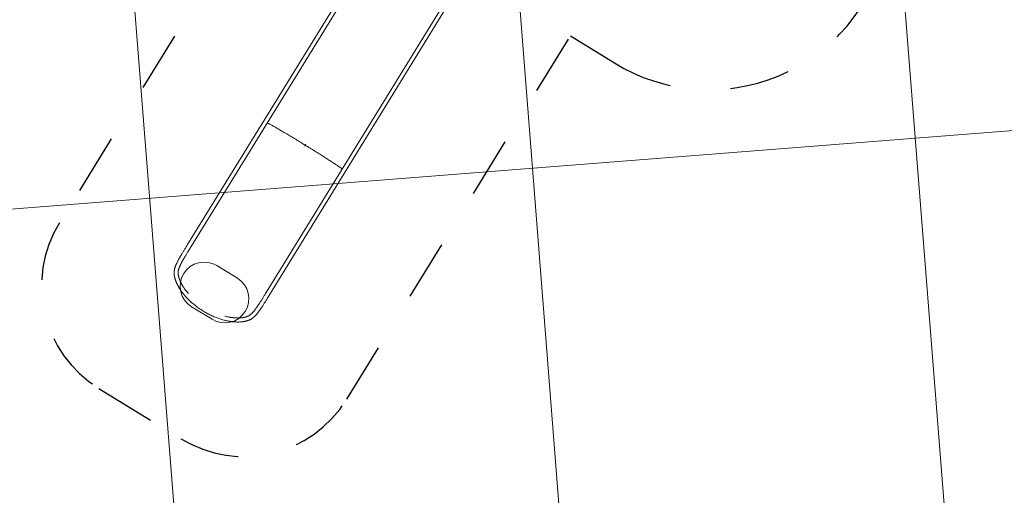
# Model space of a CAD drawing. Extents: x 5459245 to 5462690, y 5971016 to 5972523.
# Tile 35 of 198: x 5462438.86 to 5462447, y 5972208.21 to 5972212.14. Entities that reach past the tile are written whole.
import ezdxf

# ---------------------------------------------------------------- set-up
doc = ezdxf.new("R2010")
doc.units = 0
doc.linetypes.add('8', pattern=[0.5, 0.25, -0.25])
doc.layers.add('A_MAŁA ARCHITEKTURA', color=195, linetype='CONTINUOUS', lineweight=9)
doc.layers.add('ADT CCTV', color=102, linetype='CONTINUOUS')

# ---------------------------------------------------------------- blocks, each defined once
blk = doc.blocks.new('MEGA')
at = {"layer": 'A_MAŁA ARCHITEKTURA', "linetype": '8', "lineweight": 25, "ltscale": 2}
for p, q in [((5462442.0912, 5972219.6171), (5462439.2769, 5972219.6171)), ((5462438.2803, 5972218.6205), (5462438.2803, 5972217.8256)), ((5462439.2769, 5972216.829), (5462442.8071, 5972216.829))]:
    blk.add_line(p, q, dxfattribs=at)
at = {"layer": 'A_MAŁA ARCHITEKTURA'}
for p, q in [((5462442.4728, 5972218.6205), (5462439.6789, 5972218.6205)), ((5462439.6789, 5972218.587), (5462442.4728, 5972218.587)), ((5462439.2572, 5972218.3227), (5462439.2572, 5972218.1234)), ((5462439.6558, 5972218.1234), (5462439.6558, 5972218.3227)), ((5462440.8882, 5972218.2231), (5462440.8782, 5972218.2231)), ((5462440.8882, 5972218.2229), (5462440.8782, 5972218.2229)), ((5462440.8977, 5972218.2231), (5462440.8882, 5972218.2231)), ((5462440.8977, 5972218.2229), (5462440.8882, 5972218.2229)), ((5462440.8977, 5972218.2231), (5462440.8978, 5972218.2231)), ((5462440.8977, 5972218.2229), (5462440.8978, 5972218.2229)), ((5462439.43, 5972217.8871), (5462439.43, 5972217.8872)), ((5462442.4728, 5972217.8591), (5462439.6789, 5972217.8591)), ((5462439.6789, 5972217.8256), (5462442.4728, 5972217.8256))]:
    blk.add_line(p, q, dxfattribs=at)
at = {"layer": 'A_MAŁA ARCHITEKTURA', "lineweight": 25}
blk.add_line((5462442.8071, 5972216.829), (5462442.8071, 5972216.4018), dxfattribs=at)
at = {"layer": 'A_MAŁA ARCHITEKTURA', "flags": 128}
for points in [[(5462440.881, 5972218.587), (5462440.8812, 5972218.5839), (5462440.8815, 5972218.5802), (5462440.8818, 5972218.5762), (5462440.8821, 5972218.5718), (5462440.8824, 5972218.5671), (5462440.8827, 5972218.5621), (5462440.8829, 5972218.5567), (5462440.8832, 5972218.551), (5462440.8835, 5972218.545), (5462440.8837, 5972218.5388), (5462440.884, 5972218.5322), (5462440.8842, 5972218.5253), (5462440.8845, 5972218.5181), (5462440.8847, 5972218.5107), (5462440.8849, 5972218.5029), (5462440.8851, 5972218.495), (5462440.8854, 5972218.4867), (5462440.8856, 5972218.4782), (5462440.8858, 5972218.4695), (5462440.886, 5972218.4605), (5462440.8861, 5972218.4513), (5462440.8863, 5972218.4419), (5462440.8865, 5972218.4323), (5462440.8867, 5972218.4225), (5462440.8868, 5972218.4125), (5462440.887, 5972218.4023), (5462440.8871, 5972218.3919), (5462440.8872, 5972218.3814), (5462440.8874, 5972218.3707), (5462440.8875, 5972218.3599), (5462440.8876, 5972218.349), (5462440.8877, 5972218.3379), (5462440.8878, 5972218.3268), (5462440.8879, 5972218.3155), (5462440.8879, 5972218.3041), (5462440.888, 5972218.2927), (5462440.888, 5972218.2812), (5462440.8881, 5972218.2697), (5462440.8881, 5972218.2581), (5462440.8881, 5972218.2465), (5462440.8881, 5972218.2348), (5462440.8882, 5972218.2231)], [(5462440.8882, 5972218.2231), (5462440.8881, 5972218.2348), (5462440.8881, 5972218.2465), (5462440.8881, 5972218.2581), (5462440.8881, 5972218.2697), (5462440.888, 5972218.2812), (5462440.888, 5972218.2927), (5462440.8879, 5972218.3041), (5462440.8879, 5972218.3155), (5462440.8878, 5972218.3268), (5462440.8877, 5972218.3379), (5462440.8876, 5972218.349), (5462440.8875, 5972218.3599), (5462440.8874, 5972218.3707), (5462440.8872, 5972218.3814), (5462440.8871, 5972218.3919), (5462440.887, 5972218.4023), (5462440.8868, 5972218.4125), (5462440.8867, 5972218.4225), (5462440.8865, 5972218.4323), (5462440.8863, 5972218.4419), (5462440.8861, 5972218.4513), (5462440.886, 5972218.4605), (5462440.8858, 5972218.4695), (5462440.8856, 5972218.4782), (5462440.8854, 5972218.4867), (5462440.8851, 5972218.495), (5462440.8849, 5972218.5029), (5462440.8847, 5972218.5107), (5462440.8845, 5972218.5181), (5462440.8842, 5972218.5253), (5462440.884, 5972218.5322), (5462440.8837, 5972218.5388), (5462440.8835, 5972218.545), (5462440.8832, 5972218.551), (5462440.8829, 5972218.5567), (5462440.8827, 5972218.5621), (5462440.8824, 5972218.5671), (5462440.8821, 5972218.5718), (5462440.8818, 5972218.5762), (5462440.8815, 5972218.5802), (5462440.8812, 5972218.5839), (5462440.881, 5972218.587)], [(5462440.8782, 5972218.2229), (5462440.8782, 5972218.223), (5462440.8782, 5972218.223), (5462440.8782, 5972218.223), (5462440.8782, 5972218.223), (5462440.8782, 5972218.2231), (5462440.8782, 5972218.2231), (5462440.8782, 5972218.2231), (5462440.8782, 5972218.2231)], [(5462440.8782, 5972218.2229), (5462440.8782, 5972218.223), (5462440.8782, 5972218.223), (5462440.8782, 5972218.223), (5462440.8782, 5972218.223), (5462440.8782, 5972218.2231), (5462440.8782, 5972218.2231), (5462440.8782, 5972218.2231), (5462440.8782, 5972218.2231)], [(5462440.8882, 5972218.2229), (5462440.8881, 5972218.2113), (5462440.8881, 5972218.1996), (5462440.8881, 5972218.188), (5462440.8881, 5972218.1764), (5462440.888, 5972218.1649), (5462440.888, 5972218.1534), (5462440.8879, 5972218.1419), (5462440.8879, 5972218.1306), (5462440.8878, 5972218.1193), (5462440.8877, 5972218.1082), (5462440.8876, 5972218.0971), (5462440.8875, 5972218.0862), (5462440.8874, 5972218.0754), (5462440.8872, 5972218.0647), (5462440.8871, 5972218.0542), (5462440.887, 5972218.0438), (5462440.8868, 5972218.0336), (5462440.8867, 5972218.0236), (5462440.8865, 5972218.0138), (5462440.8863, 5972218.0042), (5462440.8861, 5972217.9948), (5462440.886, 5972217.9856), (5462440.8858, 5972217.9766), (5462440.8856, 5972217.9679), (5462440.8854, 5972217.9594), (5462440.8851, 5972217.9511), (5462440.8849, 5972217.9431), (5462440.8847, 5972217.9354), (5462440.8845, 5972217.928), (5462440.8842, 5972217.9208), (5462440.884, 5972217.9139), (5462440.8837, 5972217.9073), (5462440.8835, 5972217.901), (5462440.8832, 5972217.8951), (5462440.8829, 5972217.8894), (5462440.8827, 5972217.884), (5462440.8824, 5972217.879), (5462440.8821, 5972217.8743), (5462440.8818, 5972217.8699), (5462440.8815, 5972217.8659), (5462440.8812, 5972217.8622), (5462440.881, 5972217.8591)], [(5462440.881, 5972217.8591), (5462440.8812, 5972217.8622), (5462440.8815, 5972217.8659), (5462440.8818, 5972217.8699), (5462440.8821, 5972217.8743), (5462440.8824, 5972217.879), (5462440.8827, 5972217.884), (5462440.8829, 5972217.8894), (5462440.8832, 5972217.8951), (5462440.8835, 5972217.901), (5462440.8837, 5972217.9073), (5462440.884, 5972217.9139), (5462440.8842, 5972217.9208), (5462440.8845, 5972217.928), (5462440.8847, 5972217.9354), (5462440.8849, 5972217.9431), (5462440.8851, 5972217.9511), (5462440.8854, 5972217.9594), (5462440.8856, 5972217.9679), (5462440.8858, 5972217.9766), (5462440.886, 5972217.9856), (5462440.8861, 5972217.9948), (5462440.8863, 5972218.0042), (5462440.8865, 5972218.0138), (5462440.8867, 5972218.0236), (5462440.8868, 5972218.0336), (5462440.887, 5972218.0438), (5462440.8871, 5972218.0542), (5462440.8872, 5972218.0647), (5462440.8874, 5972218.0754), (5462440.8875, 5972218.0862), (5462440.8876, 5972218.0971), (5462440.8877, 5972218.1082), (5462440.8878, 5972218.1193), (5462440.8879, 5972218.1306), (5462440.8879, 5972218.1419), (5462440.888, 5972218.1534), (5462440.888, 5972218.1649), (5462440.8881, 5972218.1764), (5462440.8881, 5972218.188), (5462440.8881, 5972218.1996), (5462440.8881, 5972218.2113), (5462440.8882, 5972218.2229)]]:
    blk.add_lwpolyline(points, dxfattribs=at)
at = {"layer": 'A_MAŁA ARCHITEKTURA', "linetype": '8', "lineweight": 25, "ltscale": 2}
for centre, radius, start, end in [((5462439.2769, 5972218.6205), 0.9966, 90, 180), ((5462439.2769, 5972217.8256), 0.9966, 180, 270), ((5462444.302, 5972216.4018), 1.4949, 180, 288.12112)]:
    blk.add_arc(centre, radius, start, end, dxfattribs=at)
at = {"layer": 'A_MAŁA ARCHITEKTURA'}
for centre, start, end in [((5462439.4565, 5972218.3227), 0, 180), ((5462439.4565, 5972218.1234), 180, 0)]:
    blk.add_arc(centre, 0.1993, start, end, dxfattribs=at)
for points, knots in [([(5462439.4092, 5972218.5852), (5462439.4082, 5972218.5844), (5462439.4065, 5972218.583), (5462439.4035, 5972218.5805), (5462439.4004, 5972218.5778), (5462439.3972, 5972218.5749), (5462439.3942, 5972218.5721), (5462439.3913, 5972218.5693), (5462439.3886, 5972218.5666), (5462439.3862, 5972218.5641), (5462439.3841, 5972218.5619), (5462439.3824, 5972218.56), (5462439.381, 5972218.5584), (5462439.38, 5972218.5573), (5462439.3792, 5972218.5564), (5462439.3783, 5972218.5554), (5462439.377, 5972218.5539), (5462439.3753, 5972218.5519), (5462439.3732, 5972218.5494), (5462439.371, 5972218.5466), (5462439.3683, 5972218.5431), (5462439.3652, 5972218.5391), (5462439.362, 5972218.5347), (5462439.3589, 5972218.5304), (5462439.3559, 5972218.5259), (5462439.3526, 5972218.5208), (5462439.3493, 5972218.5156), (5462439.3461, 5972218.5103), (5462439.343, 5972218.505), (5462439.34, 5972218.4997), (5462439.3373, 5972218.4945), (5462439.3349, 5972218.4899), (5462439.3328, 5972218.4858), (5462439.331, 5972218.4822), (5462439.3296, 5972218.4791), (5462439.3282, 5972218.4761), (5462439.3268, 5972218.4731), (5462439.3253, 5972218.4699), (5462439.3237, 5972218.4664), (5462439.322, 5972218.4623), (5462439.32, 5972218.4577), (5462439.3179, 5972218.4525), (5462439.3155, 5972218.4464), (5462439.3129, 5972218.4393), (5462439.31, 5972218.4312), (5462439.3071, 5972218.4226), (5462439.3043, 5972218.4138), (5462439.3016, 5972218.4049), (5462439.2991, 5972218.3959), (5462439.2961, 5972218.3845), (5462439.2928, 5972218.3705), (5462439.2893, 5972218.3539), (5462439.2861, 5972218.3366), (5462439.2834, 5972218.3186), (5462439.281, 5972218.2999), (5462439.2792, 5972218.2811), (5462439.2779, 5972218.2623), (5462439.2771, 5972218.2434), (5462439.2768, 5972218.2245), (5462439.277, 5972218.2058), (5462439.2777, 5972218.187), (5462439.279, 5972218.1682), (5462439.2807, 5972218.1492), (5462439.283, 5972218.13), (5462439.2858, 5972218.1117), (5462439.2889, 5972218.0943), (5462439.2923, 5972218.0778), (5462439.2961, 5972218.0617), (5462439.3002, 5972218.0461), (5462439.3046, 5972218.0312), (5462439.3092, 5972218.0172), (5462439.3131, 5972218.006), (5462439.3164, 5972217.9975), (5462439.3188, 5972217.9914), (5462439.3212, 5972217.9856), (5462439.3234, 5972217.9804), (5462439.3254, 5972217.976), (5462439.327, 5972217.9726), (5462439.3281, 5972217.9701), (5462439.329, 5972217.9681), (5462439.3299, 5972217.9662), (5462439.3312, 5972217.9636), (5462439.3328, 5972217.9603), (5462439.3347, 5972217.9566), (5462439.3375, 5972217.9511), (5462439.3412, 5972217.9444), (5462439.3451, 5972217.9375), (5462439.3484, 5972217.9319), (5462439.3513, 5972217.9273), (5462439.3545, 5972217.9223), (5462439.3574, 5972217.918), (5462439.36, 5972217.9142), (5462439.3621, 5972217.9113), (5462439.3643, 5972217.9082), (5462439.3666, 5972217.9051), (5462439.3688, 5972217.9022), (5462439.3709, 5972217.8996), (5462439.3728, 5972217.8973), (5462439.3744, 5972217.8954), (5462439.3755, 5972217.894), (5462439.3763, 5972217.8931), (5462439.3769, 5972217.8923), (5462439.3778, 5972217.8913), (5462439.3789, 5972217.89), (5462439.3806, 5972217.8881), (5462439.3828, 5972217.8856), (5462439.3857, 5972217.8825), (5462439.3892, 5972217.8789), (5462439.393, 5972217.8751), (5462439.3972, 5972217.8712), (5462439.4014, 5972217.8674), (5462439.4046, 5972217.8646), (5462439.4069, 5972217.8628), (5462439.408, 5972217.8619), (5462439.4088, 5972217.8612), (5462439.4092, 5972217.8609)], [0, 0, 0, 0, 0.006707, 0.011752, 0.020261, 0.02731, 0.033832, 0.0409, 0.047204, 0.052734, 0.057792, 0.061946, 0.065191, 0.067522, 0.068946, 0.071092, 0.074218, 0.078327, 0.083424, 0.08919, 0.094725, 0.103895, 0.112139, 0.119508, 0.127296, 0.136035, 0.145731, 0.153785, 0.162405, 0.171218, 0.179209, 0.186314, 0.192426, 0.197674, 0.202062, 0.20596, 0.210612, 0.214958, 0.219884, 0.225532, 0.231904, 0.239002, 0.246827, 0.256456, 0.267001, 0.278134, 0.289177, 0.300105, 0.310919, 0.321616, 0.340919, 0.35982, 0.378315, 0.398832, 0.418961, 0.438984, 0.458909, 0.478737, 0.498466, 0.518099, 0.537651, 0.557479, 0.577723, 0.598384, 0.619459, 0.637851, 0.656541, 0.675483, 0.694121, 0.712279, 0.729954, 0.747141, 0.755551, 0.763838, 0.771991, 0.779347, 0.785502, 0.790461, 0.794226, 0.796187, 0.79894, 0.802733, 0.807564, 0.813373, 0.819301, 0.832596, 0.844943, 0.85231, 0.859941, 0.868422, 0.877746, 0.882962, 0.888405, 0.894074, 0.899965, 0.9057, 0.910711, 0.915526, 0.91941, 0.922368, 0.9237, 0.925159, 0.927246, 0.929961, 0.9333, 0.939019, 0.945945, 0.954065, 0.963362, 0.972502, 0.982521, 0.992051, 0.994656, 0.997305, 1, 1, 1, 1]), ([(5462439.6789, 5972218.6205), (5462439.6739, 5972218.6205), (5462439.6641, 5972218.6205), (5462439.6498, 5972218.6205), (5462439.6364, 5972218.6205), (5462439.6238, 5972218.6205), (5462439.6122, 5972218.6204), (5462439.6009, 5972218.6204), (5462439.5901, 5972218.6203), (5462439.5799, 5972218.6201), (5462439.5708, 5972218.62), (5462439.5633, 5972218.6198), (5462439.5571, 5972218.6196), (5462439.552, 5972218.6195), (5462439.5474, 5972218.6193), (5462439.5427, 5972218.6191), (5462439.5378, 5972218.6189), (5462439.5315, 5972218.6186), (5462439.5237, 5972218.6181), (5462439.5144, 5972218.6174), (5462439.5054, 5972218.6166), (5462439.4972, 5972218.6156), (5462439.49, 5972218.6147), (5462439.4836, 5972218.6137), (5462439.4778, 5972218.6127), (5462439.4722, 5972218.6117), (5462439.4666, 5972218.6105), (5462439.461, 5972218.6091), (5462439.4554, 5972218.6076), (5462439.4498, 5972218.6059), (5462439.444, 5972218.604), (5462439.4379, 5972218.6017), (5462439.4325, 5972218.5993), (5462439.4279, 5972218.5971), (5462439.424, 5972218.595), (5462439.4204, 5972218.5929), (5462439.417, 5972218.5908), (5462439.4142, 5972218.5889), (5462439.4116, 5972218.587), (5462439.41, 5972218.5858), (5462439.4092, 5972218.5852)], [0, 0, 0, 0, 0.045702, 0.08916, 0.130379, 0.169167, 0.205373, 0.239034, 0.275464, 0.308408, 0.337858, 0.363796, 0.383036, 0.399717, 0.414599, 0.430434, 0.447403, 0.465492, 0.496173, 0.529613, 0.565827, 0.595122, 0.622954, 0.648512, 0.671803, 0.692829, 0.71739, 0.741413, 0.765574, 0.790248, 0.816873, 0.845567, 0.876585, 0.895861, 0.915991, 0.938137, 0.954099, 0.971122, 0.986975, 1, 1, 1, 1]), ([(5462439.43, 5972218.559), (5462439.4305, 5972218.5593), (5462439.4312, 5972218.5599), (5462439.4326, 5972218.5609), (5462439.4345, 5972218.5622), (5462439.437, 5972218.5638), (5462439.4398, 5972218.5655), (5462439.443, 5972218.5672), (5462439.4467, 5972218.569), (5462439.4514, 5972218.571), (5462439.4563, 5972218.5728), (5462439.4613, 5972218.5745), (5462439.4662, 5972218.5759), (5462439.4709, 5972218.5771), (5462439.4757, 5972218.5782), (5462439.4811, 5972218.5793), (5462439.4867, 5972218.5803), (5462439.4927, 5972218.5813), (5462439.4989, 5972218.5821), (5462439.5056, 5972218.5829), (5462439.513, 5972218.5836), (5462439.5208, 5972218.5843), (5462439.5289, 5972218.5849), (5462439.5365, 5972218.5853), (5462439.5431, 5972218.5856), (5462439.5488, 5972218.5858), (5462439.5541, 5972218.586), (5462439.5599, 5972218.5862), (5462439.5667, 5972218.5864), (5462439.5747, 5972218.5866), (5462439.5838, 5972218.5867), (5462439.594, 5972218.5868), (5462439.6054, 5972218.5869), (5462439.618, 5972218.587), (5462439.6317, 5972218.587), (5462439.6465, 5972218.587), (5462439.6623, 5972218.587), (5462439.6733, 5972218.587), (5462439.6789, 5972218.587)], [0, 0, 0, 0, 0.01063, 0.018732, 0.032653, 0.055752, 0.074452, 0.091483, 0.12022, 0.147122, 0.176732, 0.20407, 0.229182, 0.252044, 0.274823, 0.298836, 0.326299, 0.350353, 0.376624, 0.40497, 0.432744, 0.465957, 0.496752, 0.525083, 0.550911, 0.569405, 0.586926, 0.607244, 0.630913, 0.658448, 0.689453, 0.723943, 0.761942, 0.80348, 0.847771, 0.895483, 0.946236, 1, 1, 1, 1]), ([(5462439.3358, 5972218.4021), (5462439.3365, 5972218.4046), (5462439.3382, 5972218.4101), (5462439.341, 5972218.4184), (5462439.344, 5972218.4268), (5462439.3468, 5972218.4343), (5462439.3493, 5972218.4407), (5462439.3516, 5972218.4463), (5462439.3536, 5972218.451), (5462439.3554, 5972218.4551), (5462439.357, 5972218.4587), (5462439.3584, 5972218.4618), (5462439.3598, 5972218.4647), (5462439.3612, 5972218.4676), (5462439.3628, 5972218.4709), (5462439.3647, 5972218.4748), (5462439.367, 5972218.479), (5462439.3695, 5972218.4837), (5462439.3721, 5972218.4884), (5462439.3749, 5972218.4931), (5462439.3776, 5972218.4977), (5462439.3803, 5972218.5019), (5462439.3829, 5972218.5059), (5462439.3852, 5972218.5095), (5462439.3875, 5972218.5128), (5462439.3895, 5972218.5156), (5462439.3914, 5972218.5182), (5462439.3931, 5972218.5205), (5462439.395, 5972218.5229), (5462439.3969, 5972218.5254), (5462439.3989, 5972218.5279), (5462439.4007, 5972218.53), (5462439.4021, 5972218.5317), (5462439.4032, 5972218.533), (5462439.404, 5972218.5339), (5462439.4048, 5972218.5348), (5462439.4058, 5972218.5359), (5462439.4072, 5972218.5375), (5462439.409, 5972218.5395), (5462439.4111, 5972218.5417), (5462439.4134, 5972218.544), (5462439.4159, 5972218.5466), (5462439.4187, 5972218.5492), (5462439.4217, 5972218.5519), (5462439.4246, 5972218.5545), (5462439.4274, 5972218.5569), (5462439.4292, 5972218.5583), (5462439.43, 5972218.559)], [0, 0, 0, 0, 0.033294, 0.075574, 0.116213, 0.153005, 0.184305, 0.212174, 0.236621, 0.257656, 0.27549, 0.293977, 0.30759, 0.322947, 0.341346, 0.362795, 0.387278, 0.414258, 0.443927, 0.472928, 0.500067, 0.528757, 0.555057, 0.578981, 0.600598, 0.622882, 0.638756, 0.655636, 0.673515, 0.692385, 0.712188, 0.730159, 0.742846, 0.753041, 0.760754, 0.766266, 0.774895, 0.788675, 0.80757, 0.825577, 0.846561, 0.87049, 0.897322, 0.9233, 0.951456, 0.978002, 1, 1, 1, 1]), ([(5462440.8977, 5972218.2229), (5462440.8977, 5972218.2229), (5462440.8978, 5972218.2228), (5462440.8979, 5972218.2227), (5462440.898, 5972218.2227), (5462440.8982, 5972218.2226), (5462440.8983, 5972218.2227), (5462440.8984, 5972218.2228), (5462440.8985, 5972218.2229), (5462440.8985, 5972218.223), (5462440.8985, 5972218.2232), (5462440.8984, 5972218.2233), (5462440.8983, 5972218.2234), (5462440.8982, 5972218.2235), (5462440.898, 5972218.2234), (5462440.8979, 5972218.2234), (5462440.8978, 5972218.2233), (5462440.8977, 5972218.2232), (5462440.8977, 5972218.2231)], [0, 0, 0, 0, 0.06241, 0.124936, 0.187483, 0.250055, 0.312614, 0.375125, 0.437582, 0.5, 0.562419, 0.624875, 0.687386, 0.749944, 0.812517, 0.875064, 0.937445, 1, 1, 1, 1]), ([(5462440.8981, 5972218.2234), (5462440.8981, 5972218.2234), (5462440.898, 5972218.2234), (5462440.8979, 5972218.2234), (5462440.8978, 5972218.2233), (5462440.8978, 5972218.2232), (5462440.8978, 5972218.2231)], [0, 0, 0, 0, 0.1497192, 0.4328931, 0.7158068, 1, 1, 1, 1]), ([(5462440.8978, 5972218.2229), (5462440.8978, 5972218.2229), (5462440.8978, 5972218.2228), (5462440.8979, 5972218.2227), (5462440.898, 5972218.2227), (5462440.8981, 5972218.2227), (5462440.8981, 5972218.2227)], [0, 0, 0, 0, 0.283039, 0.566114, 0.848792, 1, 1, 1, 1]), ([(5462439.43, 5972217.8871), (5462439.4297, 5972217.8874), (5462439.4291, 5972217.8879), (5462439.4281, 5972217.8887), (5462439.4265, 5972217.89), (5462439.4239, 5972217.8922), (5462439.4208, 5972217.895), (5462439.4174, 5972217.8981), (5462439.4144, 5972217.9011), (5462439.4115, 5972217.904), (5462439.4089, 5972217.9068), (5462439.4067, 5972217.9091), (5462439.405, 5972217.911), (5462439.4037, 5972217.9125), (5462439.4027, 5972217.9137), (5462439.4018, 5972217.9148), (5462439.4008, 5972217.916), (5462439.3996, 5972217.9174), (5462439.3978, 5972217.9196), (5462439.3953, 5972217.9227), (5462439.3922, 5972217.9268), (5462439.3889, 5972217.9313), (5462439.3858, 5972217.9358), (5462439.3828, 5972217.9402), (5462439.3801, 5972217.9444), (5462439.3777, 5972217.9483), (5462439.3746, 5972217.9534), (5462439.3707, 5972217.9602), (5462439.367, 5972217.9669), (5462439.3644, 5972217.9721), (5462439.3628, 5972217.9751), (5462439.3614, 5972217.9779), (5462439.3603, 5972217.9804), (5462439.3594, 5972217.9823), (5462439.3586, 5972217.9839), (5462439.3577, 5972217.9859), (5462439.3563, 5972217.9889), (5462439.3545, 5972217.9929), (5462439.3525, 5972217.9975), (5462439.3504, 5972218.0026), (5462439.3482, 5972218.0081), (5462439.345, 5972218.0165), (5462439.3408, 5972218.0283), (5462439.3371, 5972218.0394), (5462439.3352, 5972218.0458), (5462439.3349, 5972218.0469)], [0, 0, 0, 0, 0.008139, 0.016152, 0.028497, 0.049785, 0.085347, 0.114389, 0.140824, 0.168837, 0.193035, 0.213368, 0.228572, 0.240471, 0.24907, 0.257175, 0.266743, 0.277781, 0.290296, 0.3171, 0.348666, 0.380125, 0.411693, 0.441021, 0.468079, 0.492842, 0.516158, 0.56317, 0.614312, 0.632283, 0.649889, 0.664849, 0.678874, 0.689033, 0.696086, 0.704371, 0.721258, 0.742883, 0.766209, 0.792641, 0.819693, 0.847144, 0.91534, 0.985855, 1, 1, 1, 1]), ([(5462439.4093, 5972217.8609), (5462439.411, 5972217.8595), (5462439.4144, 5972217.857), (5462439.4194, 5972217.8537), (5462439.424, 5972217.851), (5462439.4284, 5972217.8488), (5462439.4325, 5972217.8468), (5462439.4365, 5972217.845), (5462439.4405, 5972217.8434), (5462439.4443, 5972217.842), (5462439.4477, 5972217.8408), (5462439.4504, 5972217.84), (5462439.4524, 5972217.8394), (5462439.4541, 5972217.8389), (5462439.4559, 5972217.8383), (5462439.4581, 5972217.8377), (5462439.4612, 5972217.8369), (5462439.4654, 5972217.8359), (5462439.4709, 5972217.8347), (5462439.4773, 5972217.8334), (5462439.4841, 5972217.8323), (5462439.4909, 5972217.8313), (5462439.4975, 5972217.8304), (5462439.5037, 5972217.8297), (5462439.5096, 5972217.8291), (5462439.5148, 5972217.8287), (5462439.5189, 5972217.8284), (5462439.5223, 5972217.8281), (5462439.5254, 5972217.8279), (5462439.5292, 5972217.8277), (5462439.5337, 5972217.8274), (5462439.5389, 5972217.8272), (5462439.5453, 5972217.8269), (5462439.5531, 5972217.8266), (5462439.5623, 5972217.8263), (5462439.5728, 5972217.8261), (5462439.5844, 5972217.8259), (5462439.5965, 5972217.8258), (5462439.6088, 5972217.8257), (5462439.6212, 5972217.8256), (5462439.6344, 5972217.8256), (5462439.6484, 5972217.8256), (5462439.6634, 5972217.8256), (5462439.6736, 5972217.8256), (5462439.6789, 5972217.8256)], [0, 0, 0, 0, 0.031546, 0.059772, 0.084612, 0.106484, 0.1276, 0.147055, 0.166128, 0.184664, 0.200598, 0.213332, 0.221102, 0.227777, 0.23588, 0.245571, 0.25685, 0.276578, 0.299833, 0.326637, 0.355285, 0.381908, 0.406193, 0.430939, 0.452717, 0.47158, 0.487567, 0.49696, 0.508086, 0.521541, 0.537322, 0.555426, 0.575854, 0.603446, 0.634419, 0.668829, 0.706702, 0.747689, 0.784167, 0.822789, 0.863595, 0.906653, 0.952079, 1, 1, 1, 1]), ([(5462439.6789, 5972217.8591), (5462439.6741, 5972217.8591), (5462439.6648, 5972217.8591), (5462439.6513, 5972217.8591), (5462439.6386, 5972217.8591), (5462439.6267, 5972217.8591), (5462439.6156, 5972217.8591), (5462439.6046, 5972217.8592), (5462439.594, 5972217.8593), (5462439.5838, 5972217.8594), (5462439.5746, 5972217.8595), (5462439.5665, 5972217.8597), (5462439.5593, 5972217.8599), (5462439.553, 5972217.8601), (5462439.5473, 5972217.8603), (5462439.5419, 5972217.8605), (5462439.5357, 5972217.8608), (5462439.5287, 5972217.8613), (5462439.5209, 5972217.8618), (5462439.513, 5972217.8625), (5462439.505, 5972217.8633), (5462439.4972, 5972217.8642), (5462439.4899, 5972217.8652), (5462439.4833, 5972217.8664), (5462439.4775, 5972217.8675), (5462439.4723, 5972217.8687), (5462439.4668, 5972217.87), (5462439.461, 5972217.8717), (5462439.4548, 5972217.8738), (5462439.4503, 5972217.8756), (5462439.4472, 5972217.8769), (5462439.4451, 5972217.8779), (5462439.4427, 5972217.8791), (5462439.4399, 5972217.8805), (5462439.4368, 5972217.8824), (5462439.4334, 5972217.8846), (5462439.4312, 5972217.8862), (5462439.4301, 5972217.8871)], [0, 0, 0, 0, 0.045644, 0.08882, 0.129637, 0.168164, 0.20445, 0.238542, 0.275938, 0.310334, 0.34168, 0.369754, 0.395018, 0.416985, 0.436229, 0.455847, 0.476337, 0.504493, 0.53416, 0.565357, 0.597246, 0.630331, 0.661858, 0.690968, 0.717715, 0.742168, 0.765235, 0.797778, 0.832878, 0.866517, 0.877353, 0.889911, 0.905618, 0.924485, 0.946541, 0.971732, 1, 1, 1, 1])]:
    blk.add_open_spline(points, degree=3, knots=knots, dxfattribs=at)
blk = doc.blocks.new('A770198')
at = {"layer": 'ADT CCTV', "color": 140, "lineweight": 9}
for p, q in [((10.9589, 34.6823), (10.9411, 3.3866)), ((0.1641, 15.9089), (26.1676, 15.8941)), ((0.6708, 12.7336), (22.305, 12.7213)), ((1.5386, 9.5581), (18.4425, 9.5485))]:
    blk.add_line(p, q, dxfattribs=at)
blk = doc.blocks.new('G$CFAE608CC')
at = {"layer": 'ADT CCTV', "rotation": 90}
blk.add_blockref('A770198', (38.0838, 0), dxfattribs=at)

msp = doc.modelspace()

# ---------------------------------------------------------------- block references
at = {"layer": 'A_MAŁA ARCHITEKTURA', "color": 6, "rotation": 58.39971502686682}
msp.add_blockref('MEGA', (7686859.5945, -1809666.1669), dxfattribs=at)
at = {"layer": 'ADT CCTV', "rotation": 184.5356804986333}
msp.add_blockref('G$CFAE608CC', (5462467.5094, 5972223.8305), dxfattribs=at)

doc.saveas('drawing.dxf')
